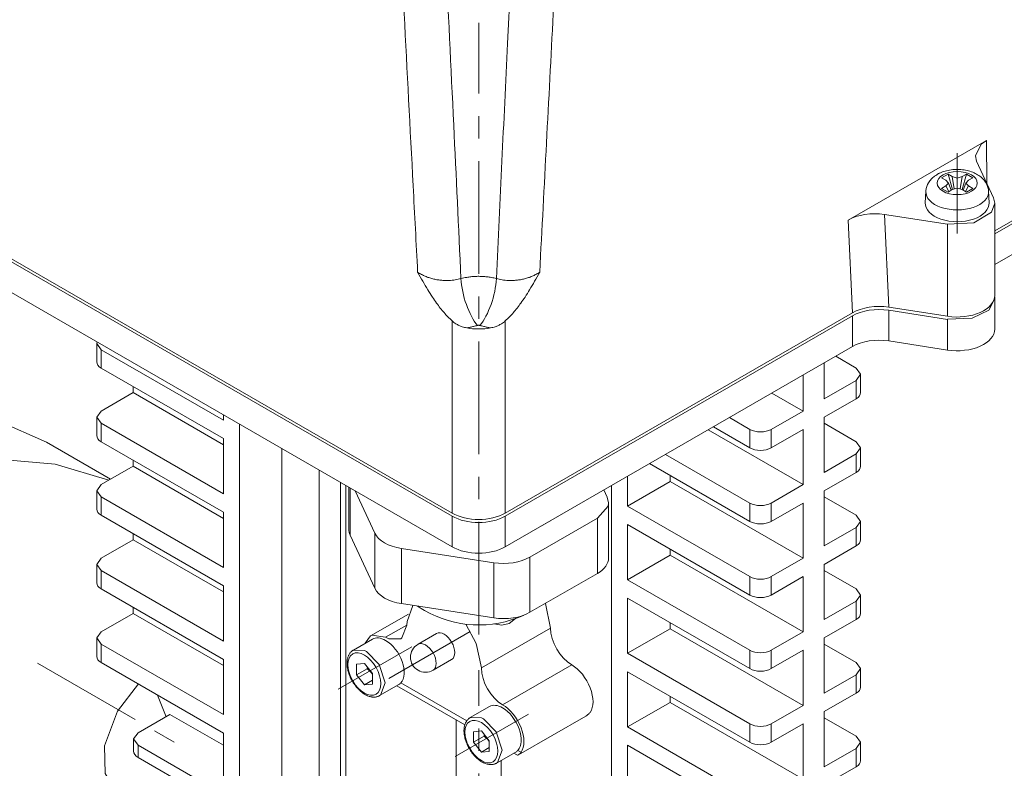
# Model space of a CAD drawing. Header units: millimetres. Extents: x 0 to 594, y 0 to 420.
# Tile 20 of 23: x 457 to 522, y 252 to 302. Entities that reach past the tile are written whole.
import ezdxf

# ---------------------------------------------------------------- set-up
doc = ezdxf.new("R2010")
doc.units = ezdxf.units.MM
doc.linetypes.add('K5LT_AXLED', pattern=[12, 7.5, -1.5, 1.5, -1.5])
doc.linetypes.add('K5LT_THIN', pattern=[0])
doc.layers.add('Системный слой (1)', color=251, linetype='Continuous', true_color=0x6c6c6c)

# ---------------------------------------------------------------- blocks, each defined once
blk = doc.blocks.new('U90')
at = {"layer": 'Системный слой (1)', "color": 7, "linetype": 'K5LT_THIN', "lineweight": 18, "true_color": 0xffffff}
for p, q in [((495.886, 269.604), (495.801, 269.978)), ((495.154, 268.583), (495.854, 269.375)), ((495.854, 269.375), (495.886, 269.604))]:
    blk.add_line(p, q, dxfattribs=at)
blk = doc.blocks.new('U92')
at = {"layer": 'Системный слой (1)', "color": 7, "linetype": 'K5LT_THIN', "lineweight": 18, "true_color": 0xffffff}
for p, q in [((462.149, 270.815), (461.856, 270.406)), ((461.856, 270.406), (462.149, 269.998))]:
    blk.add_line(p, q, dxfattribs=at)
blk = doc.blocks.new('U96')
at = {"layer": 'Системный слой (1)', "color": 7, "linetype": 'K5LT_THIN', "lineweight": 18, "true_color": 0xffffff}
for p, q in [((521.571, 283.209), (521.182, 282.435)), ((521.565, 283.311), (521.571, 283.209)), ((521.182, 282.435), (520.065, 281.884)), ((520.065, 281.884), (518.424, 281.815))]:
    blk.add_line(p, q, dxfattribs=at)
blk = doc.blocks.new('U99')
at = {"layer": 'Системный слой (1)', "color": 7, "linetype": 'K5LT_THIN', "lineweight": 18, "true_color": 0xffffff}
for p, q in [((512.647, 273.264), (512.354, 273.672)), ((512.354, 272.856), (512.647, 273.264))]:
    blk.add_line(p, q, dxfattribs=at)
blk = doc.blocks.new('U100')
at = {"layer": 'Системный слой (1)', "color": 7, "linetype": 'K5LT_THIN', "lineweight": 18, "true_color": 0xffffff}
for p, q in [((462.149, 261.017), (461.856, 260.609)), ((461.856, 260.609), (462.149, 260.2))]:
    blk.add_line(p, q, dxfattribs=at)
blk = doc.blocks.new('U101')
at = {"layer": 'Системный слой (1)', "color": 7, "linetype": 'K5LT_THIN', "lineweight": 18, "true_color": 0xffffff}
for p, q in [((512.647, 258.567), (512.354, 258.976)), ((512.354, 258.159), (512.647, 258.567))]:
    blk.add_line(p, q, dxfattribs=at)
blk = doc.blocks.new('U102')
at = {"layer": 'Системный слой (1)', "color": 7, "linetype": 'K5LT_THIN', "lineweight": 18, "true_color": 0xffffff}
for p, q in [((512.647, 268.365), (512.354, 268.773)), ((512.354, 267.957), (512.647, 268.365))]:
    blk.add_line(p, q, dxfattribs=at)
blk = doc.blocks.new('U103')
at = {"layer": 'Системный слой (1)', "color": 7, "linetype": 'K5LT_THIN', "lineweight": 18, "true_color": 0xffffff}
for p, q in [((464.599, 254.295), (464.306, 253.887)), ((464.306, 253.887), (464.599, 253.479))]:
    blk.add_line(p, q, dxfattribs=at)
blk = doc.blocks.new('U104')
at = {"layer": 'Системный слой (1)', "color": 7, "linetype": 'K5LT_THIN', "lineweight": 18, "true_color": 0xffffff}
for p, q in [((462.149, 265.916), (461.856, 265.508)), ((461.856, 265.508), (462.149, 265.099))]:
    blk.add_line(p, q, dxfattribs=at)
blk = doc.blocks.new('U107')
at = {"layer": 'Системный слой (1)', "color": 7, "linetype": 'K5LT_THIN', "lineweight": 18, "true_color": 0xffffff}
for p, q in [((512.647, 278.163), (512.354, 278.571)), ((512.354, 277.755), (512.647, 278.163))]:
    blk.add_line(p, q, dxfattribs=at)
blk = doc.blocks.new('U109')
at = {"layer": 'Системный слой (1)', "color": 7, "linetype": 'K5LT_THIN', "lineweight": 18, "true_color": 0xffffff}
for p, q in [((520.277, 292.695), (520.657, 293.471)), ((520.657, 293.471), (521.01, 293.727)), ((520.362, 292.332), (520.277, 292.695))]:
    blk.add_line(p, q, dxfattribs=at)
blk = doc.blocks.new('U110')
at = {"layer": 'Системный слой (1)', "color": 7, "linetype": 'K5LT_THIN', "lineweight": 18, "true_color": 0xffffff}
for p, q in [((512.647, 253.668), (512.354, 254.077)), ((512.354, 253.26), (512.647, 253.668))]:
    blk.add_line(p, q, dxfattribs=at)
blk = doc.blocks.new('U111')
at = {"layer": 'Системный слой (1)', "color": 7, "linetype": 'K5LT_THIN', "lineweight": 18, "true_color": 0xffffff}
for p, q in [((512.647, 263.466), (512.354, 263.875)), ((512.354, 263.058), (512.647, 263.466))]:
    blk.add_line(p, q, dxfattribs=at)
blk = doc.blocks.new('U112')
at = {"layer": 'Системный слой (1)', "color": 7, "linetype": 'K5LT_THIN', "lineweight": 18, "true_color": 0xffffff}
for p, q in [((462.149, 275.714), (461.856, 275.305)), ((461.856, 275.305), (462.149, 274.897))]:
    blk.add_line(p, q, dxfattribs=at)
blk = doc.blocks.new('U122')
at = {"layer": 'Системный слой (1)', "color": 7, "linetype": 'K5LT_THIN', "lineweight": 18, "true_color": 0xffffff}
for p, q in [((521.348, 288.94), (521.571, 289.537)), ((521.571, 289.537), (521.486, 289.91)), ((520.18, 288.243), (521.348, 288.94)), ((518.424, 288.142), (520.18, 288.243))]:
    blk.add_line(p, q, dxfattribs=at)
blk = doc.blocks.new('U125')
at = {"layer": 'Системный слой (1)', "color": 7, "linetype": 'K5LT_THIN', "lineweight": 18, "true_color": 0xffffff}
for p, q in [((461.872, 280.307), (461.856, 280.204)), ((461.856, 280.204), (462.149, 279.796))]:
    blk.add_line(p, q, dxfattribs=at)
blk = doc.blocks.new('U232')
at = {"layer": 'Системный слой (1)', "color": 7, "linetype": 'K5LT_THIN', "lineweight": 18, "true_color": 0xffffff}
for p, q in [((479.841, 258.632), (479.834, 258.598)), ((479.847, 258.666), (479.841, 258.632)), ((479.834, 258.598), (479.827, 258.564))]:
    blk.add_line(p, q, dxfattribs=at)
blk = doc.blocks.new('U233')
at = {"layer": 'Системный слой (1)', "color": 7, "linetype": 'K5LT_THIN', "lineweight": 18, "true_color": 0xffffff}
for p, q in [((489.708, 261.905), (489.289, 261.571)), ((488.788, 261.47), (488.259, 261.544)), ((489.289, 261.571), (488.788, 261.47))]:
    blk.add_line(p, q, dxfattribs=at)
blk = doc.blocks.new('U234')
at = {"layer": 'Системный слой (1)', "color": 7, "linetype": 'K5LT_THIN', "lineweight": 18, "true_color": 0xffffff}
for p, q in [((487.612, 254.108), (487.605, 254.074)), ((487.619, 254.141), (487.612, 254.108)), ((487.625, 254.175), (487.619, 254.141))]:
    blk.add_line(p, q, dxfattribs=at)
blk = doc.blocks.new('U236')
at = {"layer": 'Системный слой (1)', "color": 7, "linetype": 'K5LT_THIN', "lineweight": 18, "true_color": 0xffffff}
for p, q in [((487.605, 254.074), (487.734, 253.965)), ((487.734, 253.965), (487.853, 253.846)), ((487.853, 253.846), (487.959, 253.718))]:
    blk.add_line(p, q, dxfattribs=at)
blk = doc.blocks.new('U237')
at = {"layer": 'Системный слой (1)', "color": 7, "linetype": 'K5LT_THIN', "lineweight": 18, "true_color": 0xffffff}
for p, q in [((482.479, 261.47), (482.146, 260.61)), ((481.28, 260.548), (481.064, 260.653)), ((482.146, 260.61), (482.064, 260.554)), ((482.064, 260.554), (481.28, 260.548))]:
    blk.add_line(p, q, dxfattribs=at)
blk = doc.blocks.new('U238')
at = {"layer": 'Системный слой (1)', "color": 7, "linetype": 'K5LT_THIN', "lineweight": 18, "true_color": 0xffffff}
for p, q in [((479.827, 258.564), (479.956, 258.455)), ((479.956, 258.455), (480.075, 258.337)), ((480.075, 258.337), (480.181, 258.208))]:
    blk.add_line(p, q, dxfattribs=at)
blk = doc.blocks.new('U239')
at = {"layer": 'Системный слой (1)', "color": 7, "linetype": 'K5LT_THIN', "lineweight": 18, "true_color": 0xffffff}
for p, q in [((489.824, 252.816), (489.787, 252.83)), ((489.863, 252.817), (489.824, 252.816)), ((489.906, 252.834), (489.863, 252.817)), ((489.954, 252.87), (489.906, 252.834)), ((490.008, 252.927), (489.954, 252.87)), ((490.067, 253.006), (490.008, 252.927))]:
    blk.add_line(p, q, dxfattribs=at)
blk = doc.blocks.new('U240')
at = {"layer": 'Системный слой (1)', "color": 7, "linetype": 'K5LT_THIN', "lineweight": 18, "true_color": 0xffffff}
for p, q in [((486.695, 255.31), (487.435, 255.293)), ((487.435, 255.293), (487.57, 255.223)), ((487.57, 255.223), (488.412, 254.356)), ((488.412, 254.356), (488.806, 253.134)), ((488.806, 253.134), (488.502, 252.316)), ((488.502, 252.316), (488.445, 252.279))]:
    blk.add_line(p, q, dxfattribs=at)
blk = doc.blocks.new('U241')
at = {"layer": 'Системный слой (1)', "color": 7, "linetype": 'K5LT_THIN', "lineweight": 18, "true_color": 0xffffff}
for p, q in [((481.814, 257.432), (486.33, 254.825)), ((489.593, 252.942), (489.787, 252.83))]:
    blk.add_line(p, q, dxfattribs=at)
blk = doc.blocks.new('U242')
at = {"layer": 'Системный слой (1)', "color": 7, "linetype": 'K5LT_THIN', "lineweight": 18, "true_color": 0xffffff}
for p, q in [((482.862, 262.776), (482.487, 261.699)), ((482.487, 261.699), (482.479, 261.47)), ((487.09, 260.25), (486.4, 261.524)), ((487.428, 258.612), (487.09, 260.25))]:
    blk.add_line(p, q, dxfattribs=at)
blk = doc.blocks.new('U243')
at = {"layer": 'Системный слой (1)', "color": 7, "linetype": 'K5LT_THIN', "lineweight": 18, "true_color": 0xffffff}
for p, q in [((478.917, 259.801), (479.657, 259.783)), ((479.657, 259.783), (479.792, 259.714)), ((479.792, 259.714), (480.634, 258.846)), ((480.634, 258.846), (481.028, 257.624)), ((481.028, 257.624), (480.723, 256.807)), ((480.723, 256.807), (480.667, 256.77))]:
    blk.add_line(p, q, dxfattribs=at)
blk = doc.blocks.new('U244')
at = {"layer": 'Системный слой (1)', "color": 7, "linetype": 'K5LT_THIN', "lineweight": 18, "true_color": 0xffffff}
for p, q in [((480.064, 260.752), (479.705, 260.256)), ((480.153, 260.795), (480.064, 260.752)), ((481.064, 260.653), (480.153, 260.795))]:
    blk.add_line(p, q, dxfattribs=at)
blk = doc.blocks.new('U245')
at = {"layer": 'Системный слой (1)', "color": 7, "linetype": 'K5LT_THIN', "lineweight": 18, "true_color": 0xffffff}
for p, q in [((491.686, 262.903), (491.685, 262.906)), ((492.025, 261.265), (491.686, 262.903))]:
    blk.add_line(p, q, dxfattribs=at)
blk = doc.blocks.new('U251')
at = {"layer": 'Системный слой (1)', "color": 7, "linetype": 'K5LT_THIN', "lineweight": 18, "true_color": 0xffffff}
for p, q in [((459.086, 272.171), (455.188, 272.514)), ((462.648, 271.103), (459.086, 272.171))]:
    blk.add_line(p, q, dxfattribs=at)
blk = doc.blocks.new('U255')
at = {"layer": 'Системный слой (1)', "color": 7, "linetype": 'K5LT_THIN', "lineweight": 18, "true_color": 0xffffff}
for p, q in [((464.62, 257.549), (463.225, 255.734)), ((463.225, 255.734), (462.377, 253.421)), ((462.377, 253.421), (462.407, 251.585)), ((462.407, 251.585), (463.062, 250.492)), ((465.811, 250.673), (466.748, 251.421)), ((463.062, 250.492), (463.278, 250.342)), ((463.278, 250.342), (464.423, 250.137)), ((464.423, 250.137), (465.811, 250.673))]:
    blk.add_line(p, q, dxfattribs=at)
blk = doc.blocks.new('U257')
at = {"layer": 'Системный слой (1)', "color": 7, "linetype": 'K5LT_THIN', "lineweight": 18, "true_color": 0xffffff}
blk.add_line((458.511, 273.642), (455.158, 275.117), dxfattribs=at)

msp = doc.modelspace()

# ---------------------------------------------------------------- linework, layer by layer
at = {"layer": 'Системный слой (1)', "color": 30, "linetype": 'K5LT_AXLED', "lineweight": 18, "true_color": 0xff8000}
for p, q in [((487.2516, 260.8394), (487.2516, 301.5387)), ((519.0714, 292.8838), (519.0714, 287.5366)), ((486.6856, 261.0407), (481.2769, 257.918)), ((477.9182, 257.2035), (482.7965, 260.02)), ((457.9107, 258.9259), (467.3852, 253.4558)), ((487.2516, 244.0915), (487.2516, 258.4685)), ((485.6963, 252.7128), (490.5746, 255.5293))]:
    msp.add_line(p, q, dxfattribs=at)
at = {"layer": 'Системный слой (1)', "color": 7, "linetype": 'K5LT_THIN', "lineweight": 18, "true_color": 0xffffff}
for p, q in [((485.4849, 268.9194), (430.3284, 300.764)), ((485.4849, 268.7153), (430.3284, 300.5599)), ((544.1748, 300.764), (521.5714, 287.714)), ((544.1748, 300.5599), (521.5714, 287.5099)), ((485.4849, 266.6741), (430.3284, 298.5187)), ((544.1748, 298.5187), (521.5714, 285.4686)), ((511.8131, 288.4176), (521.0096, 293.7272)), ((521.0453, 290.8603), (521.0096, 293.7272)), ((520.3624, 292.3317), (521.4862, 289.9102)), ((518.462, 291.4806), (518.0377, 291.2357)), ((518.7382, 291.3212), (518.462, 291.4806)), ((518.462, 291.4806), (518.7489, 290.4499)), ((519.6809, 291.4806), (519.3939, 290.4499)), ((519.6809, 291.4806), (519.4047, 291.3212)), ((520.1051, 291.2357), (519.6809, 291.4806)), ((518.0377, 291.2357), (518.3139, 291.0762)), ((518.5, 290.8838), (518.3139, 291.0762)), ((518.3139, 290.6914), (518.5, 290.8838)), ((518.5, 290.8838), (518.6703, 290.4073)), ((518.7382, 291.3212), (518.8746, 290.4904)), ((518.7382, 291.3212), (519.0714, 291.2137)), ((519.0714, 291.2137), (519.4047, 291.3212)), ((519.0714, 291.2137), (519.0714, 290.5539)), ((519.4047, 291.3212), (519.2683, 290.4904)), ((519.6428, 290.8838), (519.4725, 290.4073)), ((519.8289, 291.0762), (519.6428, 290.8838)), ((519.6428, 290.8838), (519.8289, 290.6914)), ((519.8289, 291.0762), (520.1051, 291.2357)), ((516.9474, 289.5745), (516.9881, 290.3353)), ((518.3139, 290.6914), (518.0377, 290.5319)), ((518.0377, 290.5319), (518.462, 290.287)), ((518.3139, 290.6914), (518.5159, 290.3181)), ((518.462, 290.287), (518.7382, 290.4465)), ((519.0714, 290.5539), (518.7382, 290.4465)), ((519.4047, 290.4465), (519.0714, 290.5539)), ((519.4047, 290.4465), (519.6809, 290.287)), ((519.8289, 290.6914), (519.6269, 290.3181)), ((519.6809, 290.287), (520.1051, 290.5319)), ((520.1051, 290.5319), (519.8289, 290.6914)), ((521.1954, 289.5745), (521.1547, 290.3353)), ((521.5714, 289.5366), (521.5714, 283.4129)), ((518.4244, 288.1424), (514.2302, 288.7912)), ((514.2302, 288.7912), (514.5223, 282.6223)), ((511.8131, 288.4176), (512.1052, 282.2487)), ((518.4244, 288.1424), (518.4244, 282.0187)), ((521.5714, 283.2087), (521.5714, 281.1675)), ((512.1052, 282.2487), (489.0183, 268.9194)), ((518.4244, 282.0187), (514.5223, 282.6223)), ((518.4244, 281.8145), (514.5223, 282.4182)), ((514.5223, 282.4182), (514.5223, 280.377)), ((485.4849, 268.9194), (485.4849, 281.7068)), ((512.1052, 282.0445), (489.0183, 268.7153)), ((489.0183, 268.9194), (489.0183, 281.7068)), ((512.1052, 282.0445), (512.1052, 280.0033)), ((518.4244, 281.8145), (518.4244, 279.7733)), ((518.4244, 279.7733), (514.5223, 280.377)), ((461.8564, 278.9797), (461.8564, 280.2044)), ((462.1493, 279.7962), (470.281, 275.1013)), ((462.1493, 278.5715), (462.1493, 279.7962)), ((512.1052, 280.0033), (489.0183, 266.6741)), ((510.2326, 276.5302), (510.2326, 278.9221)), ((512.3539, 278.5715), (510.9895, 279.3592)), ((470.281, 273.8766), (462.1493, 278.5715)), ((508.8184, 275.7137), (508.8184, 278.1056)), ((512.3539, 277.755), (510.2326, 276.5302)), ((512.3539, 276.5302), (512.3539, 277.755)), ((512.6468, 276.9385), (512.6468, 278.1632)), ((464.2706, 276.9385), (464.2706, 277.3467)), ((464.2706, 276.9385), (462.1493, 275.7137)), ((470.281, 273.4684), (464.2706, 276.9385)), ((508.8184, 275.7137), (506.7469, 276.9097)), ((512.3539, 276.5302), (510.2326, 275.3055)), ((508.8184, 275.7137), (506.697, 274.489)), ((461.8564, 274.0807), (461.8564, 275.3055)), ((470.281, 275.1013), (470.281, 275.452)), ((505.2828, 274.489), (503.9185, 275.2767)), ((510.2326, 271.6312), (510.2326, 275.3055)), ((462.1493, 274.8972), (470.281, 270.2024)), ((462.1493, 273.6725), (462.1493, 274.8972)), ((471.3417, 274.8397), (471.3417, 246.0581)), ((508.8184, 270.8147), (502.5043, 274.4602)), ((502.8578, 274.6643), (505.2828, 273.2642)), ((505.2828, 273.2642), (505.2828, 274.489)), ((508.8184, 274.489), (506.697, 273.2642)), ((506.697, 273.2642), (506.697, 274.489)), ((508.8184, 270.8147), (508.8184, 274.489)), ((512.3539, 273.6725), (510.2326, 274.8972)), ((470.281, 270.2024), (470.281, 273.8766)), ((458.5115, 273.6419), (462.7788, 271.1781)), ((470.281, 268.9776), (462.1493, 273.6725)), ((474.1701, 247.6911), (474.1701, 273.2067)), ((512.6468, 272.0395), (512.6468, 273.2642)), ((464.2706, 272.0395), (464.2706, 272.4477)), ((505.2828, 269.59), (499.6758, 272.8272)), ((512.3539, 272.856), (510.2326, 271.6312)), ((512.3539, 271.6312), (512.3539, 272.856)), ((464.2706, 272.0395), (462.1493, 270.8147)), ((470.281, 268.5694), (464.2706, 272.0395)), ((476.645, 271.7778), (476.645, 246.2658)), ((498.6152, 272.2148), (505.2828, 268.3652)), ((497.1511, 269.3859), (497.1511, 271.3695)), ((499.9795, 271.0189), (499.9795, 271.4271)), ((512.3539, 271.6312), (510.2326, 270.4065)), ((461.8564, 269.1817), (461.8564, 270.4065)), ((478.0592, 270.9613), (478.0592, 247.3952)), ((478.4128, 270.7572), (478.4128, 250.1406)), ((478.6171, 270.6392), (478.6171, 267.8278)), ((478.7023, 270.59), (478.7023, 267.4542)), ((495.8009, 269.9776), (495.5767, 270.4606)), ((496.0904, 270.7572), (496.0904, 231.7695)), ((499.9795, 271.0189), (497.1511, 269.3859)), ((508.8184, 265.9158), (499.9795, 271.0189)), ((508.8184, 270.8147), (506.697, 269.59)), ((510.2326, 266.7323), (510.2326, 270.4065)), ((462.1493, 269.9982), (470.281, 265.3034)), ((462.1493, 268.7735), (462.1493, 269.9982)), ((479.0437, 270.3929), (480.3461, 267.5867)), ((512.3539, 268.7735), (510.2326, 269.9982)), ((495.8861, 269.604), (495.8861, 265.9298)), ((505.2828, 264.691), (497.1511, 269.3859)), ((505.2828, 268.3652), (505.2828, 269.59)), ((508.8184, 269.59), (506.697, 268.3652)), ((506.697, 268.3652), (506.697, 269.59)), ((508.8184, 265.9158), (508.8184, 269.59)), ((470.281, 264.0786), (462.1493, 268.7735)), ((470.281, 265.3034), (470.281, 268.9776)), ((485.4849, 268.7153), (485.4849, 266.6741)), ((489.0183, 268.7153), (489.0183, 266.6741)), ((490.6631, 265.9907), (495.1538, 268.5834)), ((492.0883, 268.4466), (490.9001, 267.7605)), ((495.1538, 268.5834), (495.1538, 264.9092)), ((497.1511, 268.1611), (505.2828, 263.4663)), ((497.1511, 264.4869), (497.1511, 268.1611)), ((512.3539, 267.957), (510.2326, 266.7323)), ((512.3539, 266.7323), (512.3539, 267.957)), ((512.6468, 267.1405), (512.6468, 268.3652)), ((464.2706, 267.1405), (462.1493, 265.9158)), ((464.2706, 267.1405), (464.2706, 267.5488)), ((470.281, 263.6704), (464.2706, 267.1405)), ((480.3461, 263.9125), (478.7023, 267.4542)), ((480.3461, 267.5867), (480.3461, 263.9125)), ((482.1138, 266.5661), (488.2483, 265.6171)), ((482.1138, 266.5661), (482.1138, 262.8919)), ((499.9795, 266.1199), (499.9795, 266.5281)), ((512.3539, 266.7323), (510.2326, 265.5075)), ((490.6631, 265.9907), (490.6631, 262.3165)), ((499.9795, 266.1199), (497.1511, 264.4869)), ((508.8184, 261.0168), (499.9795, 266.1199)), ((508.8184, 265.9158), (506.697, 264.691)), ((461.8564, 264.2828), (461.8564, 265.5075)), ((488.2483, 265.6171), (488.2483, 261.9429)), ((510.2326, 261.8333), (510.2326, 265.5075)), ((462.1493, 265.0993), (470.281, 260.4044)), ((462.1493, 263.8745), (462.1493, 265.0993)), ((495.1538, 264.9092), (490.6631, 262.3165)), ((505.2828, 263.4663), (505.2828, 264.691)), ((508.8184, 264.691), (506.697, 263.4663)), ((506.697, 263.4663), (506.697, 264.691)), ((508.8184, 261.0168), (508.8184, 264.691)), ((512.3539, 263.8745), (510.2326, 265.0993)), ((470.281, 259.1797), (462.1493, 263.8745)), ((470.281, 260.4044), (470.281, 264.0786)), ((505.2828, 259.792), (497.1511, 264.4869)), ((497.1511, 259.5879), (497.1511, 263.2621)), ((497.1511, 263.2621), (505.2828, 258.5673)), ((512.6468, 262.2415), (512.6468, 263.4663)), ((464.2706, 262.2415), (464.2706, 262.6498)), ((488.2483, 261.9429), (482.1138, 262.8919)), ((512.3539, 263.058), (510.2326, 261.8333)), ((512.3539, 261.8333), (512.3539, 263.058)), ((464.2706, 262.2415), (462.1493, 261.0168)), ((470.281, 258.7714), (464.2706, 262.2415)), ((482.5743, 262.2012), (480.0644, 260.7521)), ((482.4786, 261.4695), (481.0644, 260.653)), ((492.0246, 261.2654), (487.4284, 258.6118)), ((499.9795, 261.2209), (499.9795, 261.6292)), ((512.3539, 261.8333), (510.2326, 260.6085)), ((461.8564, 259.3838), (461.8564, 260.6085)), ((483.2161, 260.1922), (484.4535, 260.9067)), ((499.9795, 261.2209), (497.1511, 259.5879)), ((508.8184, 256.1178), (499.9795, 261.2209)), ((508.8184, 261.0168), (506.697, 259.792)), ((510.2326, 256.9343), (510.2326, 260.6085)), ((462.1493, 260.2003), (470.281, 255.5054)), ((462.1493, 258.9755), (462.1493, 260.2003)), ((478.9166, 259.8007), (480.1894, 260.5356)), ((512.3539, 258.9755), (510.2326, 260.2003)), ((505.2828, 254.8931), (497.1511, 259.5879)), ((505.2828, 258.5673), (505.2828, 259.792)), ((508.8184, 259.792), (506.697, 258.5673)), ((506.697, 258.5673), (506.697, 259.792)), ((508.8184, 256.1178), (508.8184, 259.792)), ((470.281, 254.2807), (462.1493, 258.9755)), ((470.281, 255.5054), (470.281, 259.1797)), ((479.6502, 258.9106), (479.1199, 258.8633)), ((479.1199, 258.8633), (479.1199, 258.1562)), ((480.1805, 258.2509), (479.6502, 258.9106)), ((484.2161, 258.4602), (485.4535, 259.1746)), ((493.4388, 258.8159), (488.8426, 256.1623)), ((479.827, 258.5644), (479.1199, 258.1562)), ((479.1199, 258.1562), (479.6502, 257.4964)), ((480.1805, 257.5438), (480.1805, 258.2509)), ((497.1511, 258.3632), (505.2828, 253.6683)), ((497.1511, 254.6889), (497.1511, 258.3632)), ((512.3539, 258.159), (510.2326, 256.9343)), ((512.3539, 256.9343), (512.3539, 258.159)), ((512.6468, 257.3425), (512.6468, 258.5673)), ((480.1805, 257.8026), (479.6502, 257.4964)), ((479.6502, 257.4964), (480.1805, 257.5438)), ((480.6666, 256.7696), (481.9394, 257.5045)), ((482.0799, 257.6172), (486.4569, 255.0902)), ((465.9036, 256.808), (466.4613, 255.3707)), ((499.9795, 256.3219), (499.9795, 256.7302)), ((512.3539, 256.9343), (510.2326, 255.7096)), ((486.6948, 255.31), (487.9676, 256.0448)), ((499.9795, 256.3219), (497.1511, 254.6889)), ((508.8184, 251.2188), (499.9795, 256.3219)), ((508.8184, 256.1178), (506.697, 254.8931)), ((466.7201, 255.5201), (464.5988, 254.2953)), ((470.281, 253.4642), (466.7201, 255.5201)), ((494.3753, 255.4142), (489.9061, 252.8339)), ((510.2326, 252.0353), (510.2326, 255.7096)), ((485.7516, 246.4664), (485.7516, 255.1592)), ((505.2828, 253.6683), (505.2828, 254.8931)), ((508.8184, 254.8931), (506.697, 253.6683)), ((506.697, 253.6683), (506.697, 254.8931)), ((508.8184, 251.2188), (508.8184, 254.8931)), ((512.3539, 254.0766), (510.2326, 255.3013)), ((470.281, 250.1982), (470.281, 254.2807)), ((487.4284, 254.4199), (486.898, 254.3725)), ((486.898, 254.3725), (486.898, 253.6654)), ((487.6052, 254.0737), (486.898, 253.6654)), ((487.9587, 253.7602), (487.4284, 254.4199)), ((505.2828, 249.9941), (497.1511, 254.6889)), ((464.3059, 253.0706), (464.3059, 253.8871)), ((464.5988, 253.4788), (470.281, 250.1982)), ((464.5988, 252.6623), (464.5988, 253.4788)), ((486.898, 253.6654), (487.4284, 253.0057)), ((487.9587, 253.0531), (487.9587, 253.7602)), ((497.1511, 253.4642), (505.2828, 248.7693)), ((497.1511, 249.79), (497.1511, 253.4642)), ((512.6468, 252.4436), (512.6468, 253.6683)), ((487.9587, 253.3119), (487.4284, 253.0057)), ((487.4284, 253.0057), (487.9587, 253.0531)), ((488.4448, 252.2789), (489.7176, 253.0138)), ((489.8581, 253.1265), (490.0673, 253.0057)), ((512.3539, 253.2601), (510.2326, 252.0353)), ((512.3539, 252.0353), (512.3539, 253.2601)), ((470.281, 249.3817), (464.5988, 252.6623)), ((488.7516, 246.4664), (488.7516, 252.456)), ((512.3539, 252.0353), (510.2326, 250.8106))]:
    msp.add_line(p, q, dxfattribs=at)
for centre, radius, start, end in [((487.2516, 268.6829), 7.2095, 235.7277, 240.001626), ((487.2516, 268.6829), 7.2095, 240.001626, 294.331181), ((483.7161, 259.3262), 1, 120, 179.983722), ((483.7161, 259.3262), 1, 179.983722, 300)]:
    msp.add_arc(centre, radius, start, end, dxfattribs=at)
for centre, major_axis in [((519.0714, 290.8838), (-1.335, 0)), ((479.6502, 258.2035), (-0.775, 1.3423)), ((487.4284, 253.7128), (-0.775, 1.3423))]:
    msp.add_ellipse(centre, major_axis=major_axis, ratio=0.5773503, dxfattribs=at)
for centre, major_axis, ratio, start_param, end_param in [((519.0714, 290.2981), (-2.0843, 0), 0.5773503, 6.2523075, 9.4556558), ((519.0714, 289.5366), (-2.125, 0), 0.5773503, 6.2523075, 9.4556558), ((513.5832, 287.397), (2.5019, -0.0009), 0.5769442, 1.3094026, 2.3569518), ((487.1684, 283.4515), (0.6821, -2.4052), 0.3599633, 4.1502275, 5.6159293), ((487.3348, 283.4515), (-0.6821, -2.4052), 0.3599633, 0.667256, 2.1329578), ((519.0714, 283.4129), (2.5, 0), 0.5773503, 4.4505896, 6.2831853), ((513.8753, 281.2281), (2.5019, -0.0009), 0.5769442, 1.3094026, 2.3569518), ((513.8753, 281.024), (2.5019, -0.0009), 0.5769442, 1.3094026, 2.3569518), ((487.2516, 282.6171), (-2.5, 0), 0.5780539, 1.2478113, 1.8937813), ((519.0714, 281.1675), (2.5, 0), 0.5773503, 4.4505896, 6.2831853), ((513.8753, 278.9828), (2.5019, -0.0009), 0.5769442, 1.3094026, 2.3569518), ((462.8564, 278.9797), (-1, 0), 0.5773503, 0, 0.7853982), ((511.6468, 276.9385), (1, 0), 0.5773503, 5.4977871, 6.2831853), ((505.9899, 274.8972), (-1, 0), 0.5773503, 0.7853982, 2.3561945), ((462.8564, 274.0807), (-1, 0), 0.5773503, 0, 0.7853982), ((505.9899, 273.6725), (1, 0), 0.5773503, 3.9269908, 5.4977871), ((511.6468, 272.0395), (1, 0), 0.5773503, 5.4977871, 6.2831853), ((462.8564, 269.1817), (-1, 0), 0.5773503, 0, 0.7853982), ((505.9899, 269.9982), (-1, 0), 0.5773503, 0.7853982, 2.3561945), ((487.2516, 269.9419), (-2.5, 0), 0.5780539, 0.7860072, 2.3555855), ((487.2516, 269.7378), (-2.5, 0), 0.5780539, 0.7860072, 2.3555855), ((481.1171, 267.8278), (-2.5, 0), 0.5773503, 0, 0.2617994), ((505.9899, 268.7735), (1, 0), 0.5773503, 3.9269908, 5.4977871), ((482.7609, 267.9603), (-2.5, 0), 0.5773503, 0.2617994, 1.3089969), ((511.6468, 267.1405), (1, 0), 0.5773503, 5.4977871, 6.2831853), ((487.2516, 267.6966), (-2.5, 0), 0.5780539, 0.7860072, 2.3555855), ((488.8953, 267.0113), (2.5, 0), 0.5773503, 4.4505896, 5.4977871), ((493.3861, 265.9298), (2.5, 0), 0.5773503, 5.4977871, 6.2831853), ((505.9899, 265.0993), (-1, 0), 0.5773503, 0.7853982, 2.3561945), ((462.8564, 264.2828), (-1, 0), 0.5773503, 0, 0.7853982), ((482.7609, 264.2861), (2.5, 0), 0.5773503, 3.403392, 4.4505896), ((505.9899, 263.8745), (1, 0), 0.5773503, 3.9269908, 5.4977871), ((488.8953, 263.3371), (2.5, 0), 0.5773503, 4.4505896, 5.4977871), ((511.6468, 262.2415), (1, 0), 0.5773503, 5.4977871, 6.2831853), ((493.4388, 260.4489), (-1, 1.7321), 0.5773503, 0.7853982, 2.3561945), ((481.0644, 259.02), (0.875, -1.5155), 0.5773503, 2.3561945, 3.1415927), ((484.9535, 260.0407), (-0.5, 0.866), 0.5773503, 3.1415927, 6.2831853), ((481.0644, 259.02), (-0.875, 1.5155), 0.5773503, 3.3187452, 5.4977871), ((483.7161, 259.3262), (-0.5, 0.866), 0.5773503, 3.1415927, 6.2831853), ((462.8564, 259.3838), (-1, 0), 0.5773503, 0, 0.7853982), ((505.9899, 260.2003), (-1, 0), 0.5773503, 0.7853982, 2.3561945), ((493.4388, 257.1829), (-1, 1.7321), 0.5773503, 3.403392, 5.4977871), ((488.8426, 257.7953), (1, -1.7321), 0.5773503, 3.9269908, 5.4977871), ((505.9899, 258.9755), (1, 0), 0.5773503, 3.9269908, 5.4977871), ((481.0644, 259.02), (0.875, -1.5155), 0.5773503, 0, 0.1771526), ((511.6468, 257.3425), (1, 0), 0.5773503, 5.4977871, 6.2831853), ((488.8426, 254.5293), (0.875, -1.5155), 0.5773503, 2.3561945, 3.1415927), ((488.8426, 254.5293), (1, -1.7321), 0.5773503, 0.2617994, 2.3561945), ((488.8426, 254.5293), (-0.875, 1.5155), 0.5773503, 3.3187452, 5.4977871), ((505.9899, 255.3013), (-1, 0), 0.5773503, 0.7853982, 2.3561945), ((505.9899, 254.0766), (1, 0), 0.5773503, 3.9269908, 5.4977871), ((465.3059, 253.0706), (-1, 0), 0.5773503, 0, 0.7853982), ((488.8426, 254.5293), (0.875, -1.5155), 0.5773503, 0, 0.1771526), ((511.6468, 252.4436), (1, 0), 0.5773503, 5.4977871, 6.2831853)]:
    msp.add_ellipse(centre, major_axis=major_axis, ratio=ratio, start_param=start_param, end_param=end_param, dxfattribs=at)
for points, knots in [([(480.5105, 336.5083), (480.8072, 330.785), (481.4012, 319.3381), (482.1949, 304.0719), (482.7928, 292.6111), (483.0931, 286.8741), (483.1936, 284.9562)], [0, 0, 0, 0, 2.3316749, 4.6633499, 6.2189054, 7, 7, 7, 7]), ([(483.5378, 336.4317), (483.7951, 331.3068), (484.2976, 321.2574), (484.9836, 307.3614), (485.5733, 295.185), (485.9152, 287.9323), (486.0724, 284.5258)], [0, 0, 0, 0, 2.0745016, 4.0675123, 5.6230679, 7, 7, 7, 7]), ([(488.4308, 284.5258), (488.6714, 289.7409), (489.1415, 299.6087), (489.8126, 313.3165), (490.4128, 325.4047), (490.785, 332.8398), (490.9654, 336.4317)], [0, 0, 0, 0, 2.1079478, 3.9905099, 5.5460655, 7, 7, 7, 7]), ([(516.9881, 290.3353), (516.9905, 290.3796), (516.9953, 290.4239), (517.0099, 290.5117), (517.0197, 290.5554), (517.044, 290.6419), (517.0587, 290.6847), (517.0928, 290.7693), (517.1123, 290.811), (517.1435, 290.8694), (517.1534, 290.887), (517.1881, 290.9455), (517.2148, 290.9854), (517.2729, 291.0634), (517.3044, 291.1013), (517.3722, 291.1755), (517.4086, 291.2115), (517.4864, 291.2814), (517.528, 291.3153), (517.6156, 291.3802), (517.6618, 291.4113), (517.7237, 291.4492), (517.738, 291.4576), (517.7524, 291.466)], [0, 0, 0, 0, 0.4738108, 0.4738108, 0.9503145, 0.9503145, 1.432955, 1.432955, 1.9249699, 1.9249699, 2.1409819, 2.1409819, 2.6531929, 2.6531929, 3.1794387, 3.1794387, 3.7233696, 3.7233696, 4.2857627, 4.2857627, 4.8649444, 4.8649444, 5.0366604, 5.0366604, 5.0366604, 5.0366604]), ([(517.7524, 291.466), (517.7591, 291.4698), (517.7659, 291.4737), (517.7794, 291.4813), (517.7862, 291.4851), (517.8067, 291.4963), (517.8205, 291.5036), (517.8623, 291.5253), (517.8906, 291.5391), (517.9745, 291.5781), (518.0314, 291.6017), (518.1488, 291.6452), (518.2093, 291.665), (518.3338, 291.7007), (518.398, 291.7166), (518.5296, 291.7441), (518.597, 291.7557), (518.7343, 291.7743), (518.8041, 291.7813), (518.9465, 291.7905), (519.0189, 291.7926), (519.1651, 291.7917), (519.2387, 291.7885), (519.3832, 291.7771), (519.4545, 291.7689), (519.5937, 291.7477), (519.6617, 291.7348), (519.794, 291.7046), (519.8582, 291.6875), (519.9834, 291.6489), (520.0443, 291.6275), (520.1618, 291.5809), (520.2184, 291.5558), (520.3272, 291.5019), (520.3793, 291.4734), (520.479, 291.4127), (520.5267, 291.3807), (520.6168, 291.3138), (520.6593, 291.279), (520.7393, 291.2066), (520.7767, 291.1693), (520.8462, 291.0923), (520.8783, 291.0529), (520.9278, 290.9849), (520.9465, 290.9573), (520.9894, 290.8884), (521.0127, 290.8462), (521.0458, 290.7775), (521.0572, 290.7516), (521.0849, 290.6827), (521.0997, 290.6391), (521.1242, 290.5511), (521.1339, 290.5069), (521.1479, 290.4203), (521.1524, 290.3778), (521.1547, 290.3353)], [0, 0, 0, 0, 0.0800885, 0.0800885, 0.1601771, 0.1601771, 0.3203541, 0.3203541, 0.6407083, 0.6407083, 1.256183, 1.256183, 1.8845171, 1.8845171, 2.5248008, 2.5248008, 3.176807, 3.176807, 3.8427485, 3.8427485, 4.5229513, 4.5229513, 5.2172954, 5.2172954, 5.8958546, 5.8958546, 6.5578366, 6.5578366, 7.2068467, 7.2068467, 7.8439632, 7.8439632, 8.4686017, 8.4686017, 9.0798156, 9.0798156, 9.6766846, 9.6766846, 10.2570834, 10.2570834, 10.8188126, 10.8188126, 11.3624162, 11.3624162, 11.7179525, 11.7179525, 12.232088, 12.232088, 12.5341599, 12.5341599, 13.0261623, 13.0261623, 13.508673, 13.508673, 13.9633396, 13.9633396, 13.9633396, 13.9633396]), ([(485.4849, 281.7068), (485.391, 281.7916), (485.2084, 281.9687), (484.9466, 282.2556), (484.6915, 282.5662), (484.4313, 282.9141), (484.1524, 283.3222), (483.8498, 283.8043), (483.5254, 284.3599), (483.3066, 284.7527), (483.1936, 284.9562)], [0, 0, 0, 0, 1.1192384, 2.2201179, 3.3121409, 4.4794613, 5.8020104, 7.3573282, 9.1012196, 11, 11, 11, 11]), ([(483.1936, 284.9562), (483.2744, 284.9001), (483.436, 284.8013), (483.6889, 284.68), (483.9395, 284.5849), (484.1985, 284.5087), (484.4674, 284.4515), (484.7384, 284.4144), (485.0018, 284.397), (485.2524, 284.3977), (485.4836, 284.4133), (485.6926, 284.4404), (485.8876, 284.4773), (486.0111, 284.5083), (486.0724, 284.5258)], [0, 0, 0, 0, 1.6521275, 3.0930557, 4.3947207, 5.72626, 7.1014915, 8.4061208, 9.6772093, 10.9009392, 12.0246425, 13.0533196, 14.01343, 15, 15, 15, 15]), ([(491.3096, 284.9562), (491.2288, 284.9001), (491.0672, 284.8013), (490.8143, 284.68), (490.5637, 284.5849), (490.3047, 284.5087), (490.0358, 284.4515), (489.7648, 284.4144), (489.5014, 284.397), (489.2508, 284.3977), (489.0196, 284.4133), (488.8106, 284.4404), (488.6156, 284.4773), (488.4921, 284.5083), (488.4308, 284.5258)], [0, 0, 0, 0, 1.6521275, 3.0930557, 4.3947207, 5.72626, 7.1014915, 8.4061207, 9.6772072, 10.9009334, 12.0246307, 13.0533008, 14.0134149, 15, 15, 15, 15]), ([(489.0183, 281.7068), (489.1122, 281.7916), (489.2948, 281.9687), (489.5566, 282.2556), (489.8118, 282.5662), (490.0719, 282.9141), (490.3508, 283.3222), (490.6534, 283.8043), (490.9778, 284.3599), (491.1966, 284.7527), (491.3096, 284.9562)], [0, 0, 0, 0, 1.1192384, 2.2201179, 3.3121409, 4.4794613, 5.8020104, 7.3573282, 9.1012196, 11, 11, 11, 11]), ([(488.4308, 284.5258), (488.3226, 284.5551), (488.1142, 284.6023), (487.8102, 284.6476), (487.5312, 284.6716), (487.2643, 284.6796), (486.9968, 284.673), (486.7254, 284.651), (486.4125, 284.607), (486.196, 284.5593), (486.0724, 284.5258)], [0, 0, 0, 0, 1.6265925, 3.0335259, 4.2460875, 5.4385466, 6.6438755, 7.8632411, 9.1420333, 11, 11, 11, 11]), ([(486.4581, 281.2466), (486.3552, 281.2665), (486.175, 281.3128), (485.9363, 281.4066), (485.7071, 281.529), (485.5638, 281.6356), (485.4849, 281.7068)], [0, 0, 0, 0, 1.9504675, 3.4894696, 4.9084038, 7, 7, 7, 7]), ([(488.0451, 281.2466), (488.148, 281.2665), (488.3282, 281.3128), (488.5669, 281.4066), (488.7961, 281.529), (488.9395, 281.6356), (489.0183, 281.7068)], [0, 0, 0, 0, 1.9504675, 3.4894696, 4.9084037, 7, 7, 7, 7]), ([(486.4581, 281.2466), (486.5366, 281.2608), (486.6898, 281.2908), (486.9273, 281.345), (487.0846, 281.3865), (487.1684, 281.4103)], [0, 0, 0, 0, 1.9342866, 3.8028597, 6, 6, 6, 6]), ([(487.3348, 281.4103), (487.3202, 281.4144), (487.2908, 281.4201), (487.2468, 281.4222), (487.2058, 281.419), (487.1806, 281.4137), (487.1684, 281.4103)], [0, 0, 0, 0, 1.9827372, 3.7557494, 5.3447297, 7, 7, 7, 7]), ([(488.0451, 281.2466), (487.9666, 281.2608), (487.8134, 281.2908), (487.5759, 281.345), (487.4186, 281.3865), (487.3348, 281.4103)], [0, 0, 0, 0, 1.9342985, 3.8028954, 6, 6, 6, 6]), ([(478.9166, 259.8007), (478.9135, 259.7989), (478.9104, 259.7971), (478.9033, 259.7928), (478.8992, 259.7904), (478.8871, 259.7828), (478.8791, 259.7776), (478.8554, 259.7614), (478.84, 259.75), (478.8041, 259.7211), (478.7839, 259.7029), (478.7452, 259.664), (478.7267, 259.6433), (478.6911, 259.5989), (478.6742, 259.5752), (478.642, 259.5248), (478.6268, 259.498), (478.6053, 259.4551), (478.5981, 259.4397), (478.5777, 259.393), (478.5657, 259.3609), (478.5439, 259.293), (478.5343, 259.257), (478.5179, 259.1813), (478.5112, 259.1415), (478.5011, 259.058), (478.4979, 259.0143), (478.4949, 258.9229), (478.4955, 258.875), (478.5007, 258.7759), (478.5056, 258.7246), (478.5198, 258.619), (478.5293, 258.5646), (478.553, 258.4533), (478.5675, 258.3963), (478.6013, 258.2808), (478.6207, 258.2222), (478.6647, 258.1038), (478.6894, 258.0439), (478.7439, 257.924), (478.7738, 257.8639), (478.8387, 257.7442), (478.8739, 257.6847), (478.9478, 257.5691), (478.9865, 257.513), (479.0665, 257.4058), (479.1076, 257.3546), (479.1913, 257.2579), (479.2339, 257.2122), (479.32, 257.1265), (479.3635, 257.0863), (479.4509, 257.0119), (479.4946, 256.9775), (479.5815, 256.9148), (479.6246, 256.8863), (479.7101, 256.8351), (479.7525, 256.8122), (479.8355, 256.7721), (479.8762, 256.7548), (479.9557, 256.7255), (479.9945, 256.7133), (480.0698, 256.6938), (480.1064, 256.6863), (480.1651, 256.6775), (480.1874, 256.6749), (480.2425, 256.6705), (480.2752, 256.6697), (480.3235, 256.6711), (480.3392, 256.672), (480.3846, 256.6759), (480.414, 256.6801), (480.4707, 256.6914), (480.4981, 256.6985), (480.5509, 256.7154), (480.5764, 256.7251), (480.6236, 256.7463), (480.6454, 256.7574), (480.6666, 256.7696)], [0, 0, 0, 0, 0.0572893, 0.0572893, 0.133675, 0.133675, 0.2864465, 0.2864465, 0.5919894, 0.5919894, 1.0233026, 1.0233026, 1.4634548, 1.4634548, 1.918147, 1.918147, 2.3923129, 2.3923129, 2.6506961, 2.6506961, 3.1612877, 3.1612877, 3.7010004, 3.7010004, 4.2686359, 4.2686359, 4.8636172, 4.8636172, 5.4905951, 5.4905951, 6.1420732, 6.1420732, 6.8156146, 6.8156146, 7.5123621, 7.5123621, 8.2255225, 8.2255225, 8.9591546, 8.9591546, 9.7114983, 9.7114983, 10.4833919, 10.4833919, 11.2497179, 11.2497179, 11.9969177, 11.9969177, 12.7241751, 12.7241751, 13.4325879, 13.4325879, 14.1213682, 14.1213682, 14.7839199, 14.7839199, 15.4256863, 15.4256863, 16.0377993, 16.0377993, 16.6202915, 16.6202915, 17.1718016, 17.1718016, 17.51012, 17.51012, 18.0128732, 18.0128732, 18.258413, 18.258413, 18.7241286, 18.7241286, 19.1725103, 19.1725103, 19.6080577, 19.6080577, 20, 20, 20, 20]), ([(494.6635, 255.6593), (494.6428, 255.6299), (494.6058, 255.5868), (494.5443, 255.5307), (494.4757, 255.4764), (494.4163, 255.4379), (494.3753, 255.4142)], [0, 0, 0, 0, 2.3031645, 3.4176449, 4.6686256, 7, 7, 7, 7]), ([(486.6948, 255.31), (486.6917, 255.3082), (486.6886, 255.3064), (486.6815, 255.3021), (486.6774, 255.2996), (486.6652, 255.292), (486.6573, 255.2868), (486.6336, 255.2707), (486.6182, 255.2593), (486.5823, 255.2304), (486.5621, 255.2122), (486.5234, 255.1733), (486.5048, 255.1525), (486.4693, 255.1081), (486.4523, 255.0844), (486.4201, 255.0341), (486.405, 255.0073), (486.3835, 254.9644), (486.3762, 254.9489), (486.3559, 254.9022), (486.3439, 254.8701), (486.332, 254.8333), (486.3307, 254.8295), (486.3211, 254.7935), (486.3116, 254.7621), (486.2961, 254.6905), (486.2894, 254.6508), (486.2793, 254.5673), (486.276, 254.5236), (486.2731, 254.4322), (486.2737, 254.3843), (486.2789, 254.2851), (486.2838, 254.2339), (486.298, 254.1283), (486.3074, 254.0739), (486.3312, 253.9626), (486.3457, 253.9056), (486.3794, 253.79), (486.3989, 253.7315), (486.4429, 253.613), (486.4676, 253.5532), (486.5221, 253.4333), (486.552, 253.3732), (486.6169, 253.2535), (486.652, 253.1939), (486.7259, 253.0783), (486.7647, 253.0222), (486.8446, 252.9151), (486.8857, 252.8639), (486.9695, 252.7672), (487.0121, 252.7215), (487.0982, 252.6358), (487.1417, 252.5956), (487.229, 252.5211), (487.2728, 252.4867), (487.3597, 252.4241), (487.4028, 252.3956), (487.4882, 252.3444), (487.5306, 252.3214), (487.6137, 252.2814), (487.6544, 252.2641), (487.7338, 252.2347), (487.7726, 252.2225), (487.848, 252.203), (487.8845, 252.1955), (487.9433, 252.1867), (487.9655, 252.1842), (488.0206, 252.1798), (488.0534, 252.1789), (488.1016, 252.1804), (488.1174, 252.1813), (488.1628, 252.1852), (488.1921, 252.1893), (488.2488, 252.2007), (488.2762, 252.2077), (488.3291, 252.2246), (488.3546, 252.2344), (488.4018, 252.2555), (488.4236, 252.2667), (488.4448, 252.2789)], [0, 0, 0, 0, 0.0572893, 0.0572893, 0.133675, 0.133675, 0.2864465, 0.2864465, 0.5919894, 0.5919894, 1.0233026, 1.0233026, 1.4634548, 1.4634548, 1.918147, 1.918147, 2.3923129, 2.3923129, 2.6506961, 2.6506961, 3.1612877, 3.1612877, 3.2210829, 3.2210829, 3.7010004, 3.7010004, 4.2686359, 4.2686359, 4.8636172, 4.8636172, 5.4905951, 5.4905951, 6.1420732, 6.1420732, 6.8156146, 6.8156146, 7.5123621, 7.5123621, 8.2255225, 8.2255225, 8.9591546, 8.9591546, 9.7114983, 9.7114983, 10.4833919, 10.4833919, 11.2497179, 11.2497179, 11.9969177, 11.9969177, 12.7241751, 12.7241751, 13.4325879, 13.4325879, 14.1213682, 14.1213682, 14.7839199, 14.7839199, 15.4256863, 15.4256863, 16.0377993, 16.0377993, 16.6202915, 16.6202915, 17.1718016, 17.1718016, 17.51012, 17.51012, 18.0128732, 18.0128732, 18.258413, 18.258413, 18.7241286, 18.7241286, 19.1725103, 19.1725103, 19.6080577, 19.6080577, 20, 20, 20, 20])]:
    msp.add_open_spline(points, degree=3, knots=knots, dxfattribs=at)
msp.add_open_spline([(491.3096, 284.9562), (491.61, 290.6854), (492.208, 302.1423), (493.1014, 319.3258), (493.6957, 330.7809), (493.9927, 336.5083)], degree=3, dxfattribs=at)

# ---------------------------------------------------------------- block references
at = {"layer": 'Системный слой (1)'}
for name in ['U109', 'U122', 'U96', 'U125', 'U107', 'U257', 'U112', 'U99', 'U251', 'U92', 'U90', 'U102', 'U104', 'U111', 'U242', 'U245', 'U233', 'U237', 'U100', 'U244', 'U243', 'U232', 'U101', 'U238', 'U255', 'U241', 'U240', 'U103', 'U234', 'U236', 'U110', 'U239']:
    msp.add_blockref(name, (0, 0), dxfattribs=at)

doc.saveas('drawing.dxf')
